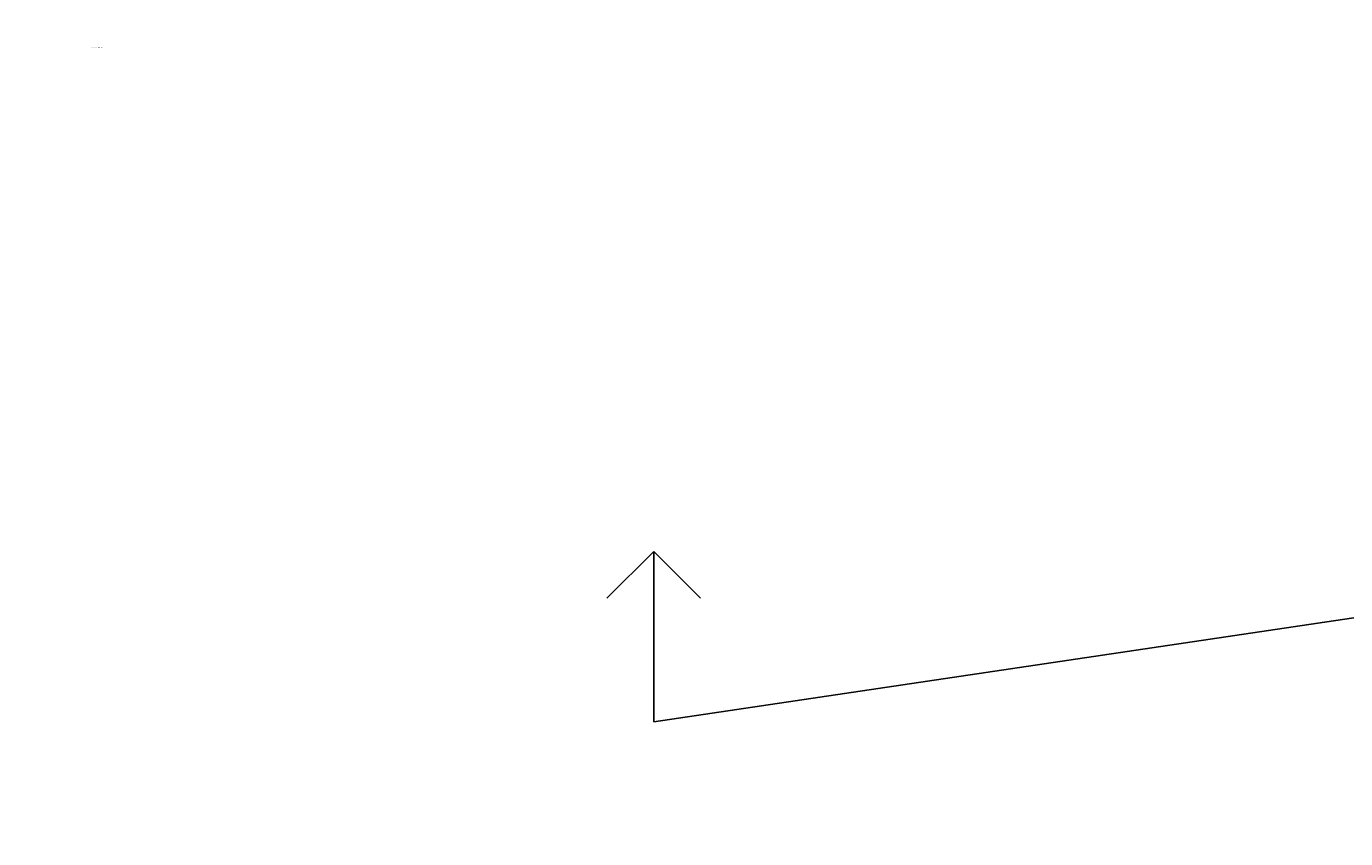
# Model space of a CAD drawing. Header units: metres. Extents: x 0 to 269924, y 0 to 933292.
# Tile 135 of 247: x 134179 to 135379, y 465395 to 466134. Entities that reach past the tile are written whole.
import ezdxf
from ezdxf import colors
from ezdxf.entities.mleader import LeaderData, LeaderLine
from ezdxf.enums import TextEntityAlignment as Align
from ezdxf.math import Vec2, Vec3

# ---------------------------------------------------------------- set-up
doc = ezdxf.new("R2010")
doc.units = ezdxf.units.M
doc.layers.add('MTD-xx-hulp', color=6, linetype='Continuous', plot=False)
doc.layers.add('N-WE-OG-BEBOUWING_STRAATNAAM-T25', color=7, linetype='Continuous', lineweight=25)
doc.layers.add('N-WE-VH-VERHARDING-T18', color=10, linetype='Continuous', lineweight=18)
doc.styles.add('NLCS-ISO-M200-T18', font='NLCS-ISO.ttf', dxfattribs={"height": 0.36})
doc.styles.add('NLCS-ISO-M200-T25', font='NLCS-ISO.ttf', dxfattribs={"height": 0.5})

msp = doc.modelspace()

# ---------------------------------------------------------------- linework, layer by layer
at = {"layer": 'MTD-xx-hulp'}
for points in [[(134750.019, 465501.49), (136064.313, 465696.804)], [(134750.019, 465656.509), (134707.453, 465613.943)], [(134750.019, 465501.49), (134750.019, 465656.509)], [(134750.019, 465656.509), (134792.586, 465613.943)]]:
    msp.add_lwpolyline(points, dxfattribs=at)

# ---------------------------------------------------------------- texts
at = {"layer": 'N-WE-OG-BEBOUWING_STRAATNAAM-T25', "style": 'NLCS-ISO-M200-T25'}
msp.add_text('Breukeleveense of Stille Plas', height=0.5, dxfattribs=at).set_placement((134243.458, 466115.009), align=Align.MIDDLE_CENTER)

# ---------------------------------------------------------------- leaders
at = {"layer": 'N-WE-VH-VERHARDING-T18'}
ml = msp.add_multileader_mtext('Standard', dxfattribs=at)
ml.set_content('', color=256, style='NLCS-ISO-M200-T18')
ml.set_leader_properties(color=256, linetype='ByLayer', lineweight=-1)
ml.build(insert=Vec2(0, 0))
ml.multileader.update_dxf_attribs({"has_dogleg": 0, "text_left_attachment_type": 5, "text_right_attachment_type": 5, "dogleg_length": 0.36, "arrow_head_size": 0.36})
ctx = ml.context
ctx.base_point, ctx.char_height, ctx.arrow_head_size, ctx.landing_gap_size, ctx.plane_origin = Vec3(135697.392, 466805.766), 0.36, 0.36, 0.18, Vec3(135695.697, 466805.189)
ctx.left_attachment, ctx.right_attachment = 5, 5
notes = []
notes.append((ctx, [(0, (0, 0, 0), (0, 0), (1, 0), 1, [])]))
ctx.mtext.insert, ctx.mtext.rotation, ctx.mtext.flow_direction = Vec3(135697.572, 466806.126), -0.14752862, 5
for ctx, leaders in notes:
    for number, flags, end, landing, length, lines in leaders:
        leader = LeaderData()
        leader.index, (leader.has_last_leader_line, leader.has_dogleg_vector, leader.attachment_direction) = number, flags
        leader.last_leader_point, leader.dogleg_vector, leader.dogleg_length = Vec3(end), Vec3(landing), length
        for number, points, colour, breaks in lines:
            line = LeaderLine()
            line.index, line.vertices, line.color, line.breaks = number, Vec3.list(points), colors.encode_raw_color(colour), breaks
            leader.lines.append(line)
        ctx.leaders.append(leader)

doc.saveas('drawing.dxf')
